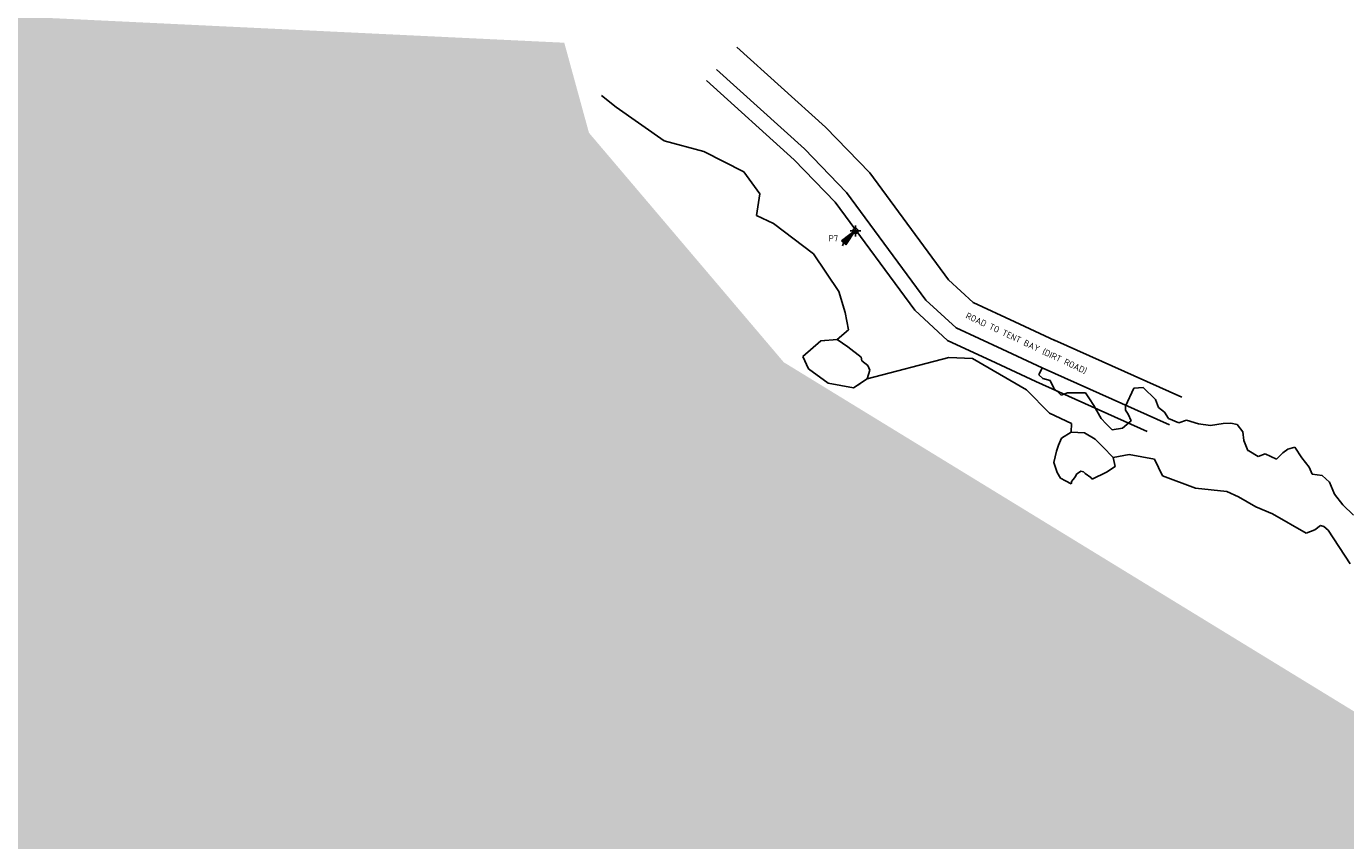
# Model space of a CAD drawing. Header units: metres. Extents: x 2831 to 4656, y -558 to 547.
# Tile 1 of 11: x 2831 to 3093, y -256 to -94. Entities that reach past the tile are written whole.
import ezdxf

# ---------------------------------------------------------------- set-up
doc = ezdxf.new("R2010")
doc.units = ezdxf.units.M
for name, color, linetype in [('11 Aerial2$0$water', 145, 'Continuous'), ('13 Existing situation$0$Benchmark', 6, 'Continuous'), ('13 Existing situation$0$Coast line - removed', 140, 'Continuous'), ('13 Existing situation$0$Existing - to be remov', 1, 'Continuous'), ('13 Existing situation$0$Existing situation (TvdP)', 1, 'Continuous'), ('13 Existing situation$0$H000H3-TEXT-025', 7, 'Continuous')]:
    doc.layers.add(name, color=color, linetype=linetype)
doc.layers.add('13 Existing situation$0$Text-existing', color=7, linetype='Continuous', plot=False)
doc.styles.add('13 Existing situation$0$ISO', font='isocpeur.ttf')
doc.dimstyles.new('13 Existing situation$0$WB-M1000', dxfattribs={"dimtxt": 2.5, "dimasz": 1, "dimexe": 2, "dimexo": 5, "dimgap": 1, "dimtad": 1, "dimzin": 0, "dimtxsty": '13 Existing situation$0$ISO', "dimblk1": '13 Existing situation$0$dimdot', "dimblk2": '13 Existing situation$0$dimdot', "dimsah": 1, "dimcen": 0, "dimdle": 2, "dimclrd": 1, "dimclre": 9, "dimclrt": 256, "dimadec": 0, "dimazin": 0, "dimtp": 1, "dimtfac": 1, "dimtix": 1, "dimtmove": 0, "dimatfit": 3, "dimldrblk": '13 Existing situation$0$dimpijl', "dimfxl": 2, "dimtolj": 1, "dimtzin": 1, "dimarcsym": 0})

# ---------------------------------------------------------------- blocks, each defined once
blk = doc.blocks.new('11 Aerial2')
at = {"layer": '11 Aerial2$0$water', "extrusion": (0.038105, -0.020107, 0.999071)}
h = blk.add_hatch(color=256, dxfattribs=at)
h.dxf.hatch_style = 1
h.paths.add_polyline_path([(1285.24, -2645.72), (1271.69, -2658.43), (1249.41, -2714.03), (1230.91, -3003.37), (1331.67, -3167.85), (1334.5, -3167.3), (1334.93, -3166.85), (1336.3, -3166.13), (1339.73, -3170.39), (1344.94, -3186.08), (1381.08, -3305.86), (1299.14, -3347.96), (952.4, -2697.44), (1238.21, -2545.09)])
blk = doc.blocks.new('13 Existing situation$0$dimdot')
at = {"color": 1}
blk.add_line((-1, 0), (1, 0), dxfattribs=at)
at = {"color": 1, "const_width": 0.5}
blk.add_lwpolyline([(-0.25, 0, 1), (0.25, 0, 1)], format="xyb", close=True, dxfattribs=at)
at = {"color": 1}
blk.add_lwpolyline([(0, -2), (0, 2)], dxfattribs=at)
blk = doc.blocks.new('13 Existing situation$0$dimpijl')
at = {"linetype": 'Continuous'}
blk.add_hatch(color=1, dxfattribs=at).paths.add_polyline_path([(0, 0), (-3.5, 0.58), (-3.5, -0.58)])
at = {"color": 1, "linetype": 'Continuous'}
for p, q in [((-3.5, 0.58), (0, 0)), ((-3.5, 0.58), (-3.5, -0.58)), ((0, 0), (-3.5, -0.58))]:
    blk.add_line(p, q, dxfattribs=at)
blk = doc.blocks.new('*E14')
at = {"layer": '13 Existing situation$0$H000H3-TEXT-025'}
blk.add_leader([(-220.27, 152.6, -2.06), (-222.69, 150, -2.06), (-222.85, 149.5, -2.06)], dimstyle='13 Existing situation$0$WB-M1000', dxfattribs=at)
blk = doc.blocks.new('13 Existing situation')
at = {"layer": '13 Existing situation$0$Benchmark', "extrusion": (0.013271, -0.001077, 0.999911)}
for p, q in [((2995.45, -135.39, 1.02), (2995.45, -133.25, 1.02)), ((2994.4, -134.29, 1.04), (2996.5, -134.3, 1.01))]:
    blk.add_line(p, q, dxfattribs=at)
blk.add_ellipse((2995.45, -134.3, 1.02), major_axis=(0.001, 0.5, 0.001), ratio=0.999693, start_param=4.712389, end_param=10.995574, dxfattribs=at)
at = {"layer": '13 Existing situation$0$Coast line - removed', "extrusion": (0.013271, -0.001077, 0.999911)}
for p, q in [((2947.91, -109.68, 1.68), (2944.95, -107.4, 1.72)), ((2957.45, -116.39, 1.55), (2947.91, -109.68, 1.68)), ((2965.34, -118.53, 1.44), (2957.45, -116.39, 1.55)), ((2973.29, -122.57, 1.33), (2965.34, -118.53, 1.44)), ((2976.47, -126.91, 1.28), (2973.29, -122.57, 1.33)), ((2975.78, -131.23, 1.29), (2976.47, -126.91, 1.28)), ((2979.17, -132.81, 1.24), (2975.78, -131.23, 1.29)), ((2987.13, -138.87, 1.13), (2979.17, -132.81, 1.24)), ((2992.16, -146.34, 1.05), (2987.13, -138.87, 1.13)), ((2993.42, -150.51, 1.03), (2992.16, -146.34, 1.05)), ((2994.07, -153.94, 1.02), (2993.42, -150.51, 1.03)), ((2991.81, -155.91, 1.05), (2994.07, -153.94, 1.02)), ((2985.02, -159.28, 1.13), (2988.56, -156.14, 1.09)), ((2988.56, -156.14, 1.09), (2991.81, -155.91, 1.05)), ((2991.81, -155.91, 1.05), (2993.92, -157.32, 1.02)), ((2993.92, -157.32, 1.02), (2996.59, -159.4, 0.98)), ((2986.1, -161.73, 1.12), (2985.02, -159.28, 1.13)), ((2996.59, -159.4, 0.98), (2996.74, -160.16, 0.98)), ((3014.01, -159.44, 0.75), (2997.81, -163.74, 0.96)), ((3018.75, -159.69, 0.69), (3014.01, -159.44, 0.75)), ((3029.48, -165.9, 0.54), (3018.75, -159.69, 0.69)), ((2990.04, -164.56, 1.06), (2986.1, -161.73, 1.12)), ((2996.74, -160.16, 0.98), (2997.89, -161.06, 0.96)), ((2998.34, -162, 0.95), (2997.81, -163.74, 0.96)), ((2997.89, -161.06, 0.96), (2998.34, -162, 0.95)), ((2995.08, -165.52, 0.99), (2990.04, -164.56, 1.06)), ((2997.81, -163.74, 0.96), (2995.08, -165.52, 0.99)), ((3034.01, -170.51, 0.47), (3029.48, -165.9, 0.54)), ((3038.44, -172.62, 0.41), (3034.01, -170.51, 0.47)), ((3038.37, -174.32, 0.41), (3038.44, -172.62, 0.41)), ((3036.42, -175.52, 0.43), (3035.79, -176.88, 0.44)), ((3038.37, -174.32, 0.41), (3036.42, -175.52, 0.43)), ((3040.98, -174.43, 0.38), (3038.37, -174.32, 0.41)), ((3043.09, -175.72, 0.35), (3040.98, -174.43, 0.38)), ((3044.66, -177.23, 0.32), (3043.09, -175.72, 0.35)), ((3035.42, -178.08, 0.45), (3034.89, -180.38, 0.45)), ((3035.79, -176.88, 0.44), (3035.42, -178.08, 0.45)), ((3046.72, -179.36, 0.29), (3044.66, -177.23, 0.32)), ((3034.89, -180.38, 0.45), (3035.57, -182.32, 0.44)), ((3046.72, -179.36, 0.29), (3049.85, -178.75, 0.25)), ((3047.1, -181.13, 0.29), (3046.72, -179.36, 0.29)), ((3049.85, -178.75, 0.25), (3054.92, -179.66, 0.18)), ((3054.92, -179.66, 0.18), (3056.47, -182.97, 0.16)), ((3035.57, -182.32, 0.44), (3036.25, -183.47, 0.43)), ((3036.25, -183.47, 0.43), (3037.19, -183.99, 0.42)), ((3038.71, -183.76, 0.4), (3039.2, -183.14, 0.39)), ((3039.2, -183.14, 0.39), (3039.43, -182.64, 0.39)), ((3039.43, -182.64, 0.39), (3040.29, -182.07, 0.38)), ((3040.29, -182.07, 0.38), (3040.81, -182.19, 0.37)), ((3040.81, -182.19, 0.37), (3041.13, -182.51, 0.36)), ((3041.13, -182.51, 0.36), (3042.25, -183.32, 0.35)), ((3042.25, -183.32, 0.35), (3042.5, -183.64, 0.35)), ((3042.5, -183.64, 0.35), (3045.36, -182.24, 0.31)), ((3045.36, -182.24, 0.31), (3047.1, -181.13, 0.29)), ((3056.47, -182.97, 0.16), (3063.07, -185.47, 0.07)), ((3037.19, -183.99, 0.42), (3038.32, -184.59, 0.4)), ((3038.32, -184.59, 0.4), (3038.42, -184.5, 0.4)), ((3038.42, -184.1, 0.4), (3038.71, -183.76, 0.4)), ((3038.42, -184.5, 0.4), (3038.42, -184.1, 0.4)), ((3063.07, -185.47, 0.07), (3069.29, -186.11, -0.01)), ((3069.29, -186.11, -0.01), (3071.61, -187.17, -0.05)), ((3071.61, -187.17, -0.05), (3075.08, -189.19, -0.09)), ((3075.08, -189.19, -0.09), (3078.34, -190.56, -0.14)), ((3078.34, -190.56, -0.14), (3085.03, -194.38, -0.23)), ((3085.03, -194.38, -0.23), (3086.8, -193.71, -0.25)), ((3086.8, -193.71, -0.25), (3087.88, -192.9, -0.27)), ((3087.88, -192.9, -0.27), (3088.55, -193.05, -0.28)), ((3088.55, -193.05, -0.28), (3089.44, -193.81, -0.29)), ((3089.44, -193.81, -0.29), (3093.79, -200.51, -0.35))]:
    blk.add_line(p, q, dxfattribs=at)
at = {"layer": '13 Existing situation$0$Existing - to be remov', "extrusion": (0.013271, -0.001077, 0.999911)}
for p, q in [((2965.82, -104.42, 1.45), (2983.27, -120.17, 1.2)), ((2983.27, -120.17, 1.2), (2991.4, -128.58, 1.08)), ((2991.4, -128.58, 1.08), (3007.23, -150.05, 0.85)), ((3007.23, -150.05, 0.85), (3013.78, -156.1, 0.76)), ((3013.78, -156.1, 0.76), (3023.34, -160.55, 0.62)), ((3023.34, -160.55, 0.62), (3031.31, -164.26, 0.51)), ((3032.55, -161.55, 0.5), (3031.91, -162.92, 0.51)), ((3031.31, -164.26, 0.51), (3053.45, -174.17, 0.21)), ((3031.91, -162.92, 0.51), (3032.7, -163.65, 0.5)), ((3032.7, -163.65, 0.5), (3034.19, -164.07, 0.48)), ((3034.19, -164.07, 0.48), (3034.92, -165.58, 0.47)), ((3034.92, -165.58, 0.47), (3036.34, -166.94, 0.44)), ((3036.34, -166.94, 0.44), (3037.61, -166.48, 0.43)), ((3037.61, -166.48, 0.43), (3038.98, -166.48, 0.41)), ((3038.98, -166.48, 0.41), (3041.16, -166.51, 0.38)), ((3041.16, -166.51, 0.38), (3041.96, -167.68, 0.37)), ((3041.96, -167.68, 0.37), (3042.88, -169.04, 0.36)), ((3049.15, -169.12, 0.27), (3050.78, -165.59, 0.25)), ((3050.78, -165.59, 0.25), (3052.63, -165.45, 0.23)), ((3052.63, -165.45, 0.23), (3055.13, -167.84, 0.19)), ((3055.13, -167.84, 0.19), (3055.7, -169.41, 0.19)), ((3042.88, -169.04, 0.36), (3044.28, -171.61, 0.33)), ((3049.16, -169.93, 0.27), (3049.15, -169.12, 0.27)), ((3049.69, -170.73, 0.26), (3049.16, -169.93, 0.27)), ((3055.7, -169.41, 0.19), (3056.92, -170.35, 0.17)), ((3056.92, -170.35, 0.17), (3057.68, -171.57, 0.16)), ((3044.28, -171.61, 0.33), (3045.3, -172.67, 0.32)), ((3045.3, -172.67, 0.32), (3046.52, -173.86, 0.3)), ((3048.56, -173.53, 0.28), (3050.25, -172.05, 0.25)), ((3050.25, -172.05, 0.25), (3049.69, -170.73, 0.26)), ((3057.68, -171.57, 0.16), (3059.74, -172.48, 0.13)), ((3059.74, -172.48, 0.13), (3061.27, -171.91, 0.11)), ((3061.27, -171.91, 0.11), (3063.63, -172.67, 0.08)), ((3063.63, -172.67, 0.08), (3066.02, -173.02, 0.04)), ((3066.02, -173.02, 0.04), (3068.53, -172.6, 0.01)), ((3068.53, -172.6, 0.01), (3070.09, -172.55, -0.01)), ((3070.09, -172.55, -0.01), (3071.35, -172.82, -0.03)), ((3071.35, -172.82, -0.03), (3072.47, -174.27, -0.04)), ((3046.52, -173.86, 0.3), (3048.56, -173.53, 0.28)), ((3072.47, -174.27, -0.04), (3072.65, -175.98, -0.05)), ((3072.65, -175.98, -0.05), (3073.47, -177.96, -0.06)), ((3073.47, -177.96, -0.06), (3073.67, -178.05, -0.06)), ((3073.67, -178.05, -0.06), (3075.53, -179.13, -0.09)), ((3080.39, -178.4, -0.15), (3081.42, -177.68, -0.16)), ((3081.42, -177.68, -0.16), (3082.83, -177.3, -0.18)), ((3082.83, -177.3, -0.18), (3084.22, -179.39, -0.2)), ((3075.53, -179.13, -0.09), (3076.94, -178.64, -0.11)), ((3076.94, -178.64, -0.11), (3079.16, -179.66, -0.14)), ((3079.16, -179.66, -0.14), (3080.39, -178.4, -0.15)), ((3084.22, -179.39, -0.2), (3085.67, -181.28, -0.23)), ((3085.67, -181.28, -0.23), (3086.25, -182.65, -0.23)), ((3086.25, -182.65, -0.23), (3088.24, -182.92, -0.26)), ((3088.24, -182.92, -0.26), (3089.73, -184.28, -0.28)), ((3089.73, -184.28, -0.28), (3090.71, -186.62, -0.3)), ((3090.71, -186.62, -0.3), (3092.34, -188.76, -0.32)), ((3092.34, -188.76, -0.32), (3094.44, -190.81, -0.35))]:
    blk.add_line(p, q, dxfattribs=at)
at = {"layer": '13 Existing situation$0$Existing situation (TvdP)', "extrusion": (0.013271, -0.001077, 0.999911)}
for p, q in [((2971.85, -97.74, 1.38), (2989.53, -113.69, 1.12)), ((2967.83, -102.19, 1.42), (2985.35, -118.01, 1.17)), ((2989.53, -113.69, 1.12), (2998.29, -122.75, 1)), ((2985.35, -118.01, 1.17), (2993.7, -126.64, 1.05)), ((2998.29, -122.75, 1), (3013.96, -144.02, 0.77)), ((2993.7, -126.64, 1.05), (3009.47, -148.04, 0.82)), ((3013.96, -144.02, 0.77), (3018.85, -148.53, 0.7)), ((3009.47, -148.04, 0.82), (3015.47, -153.58, 0.74)), ((3018.85, -148.53, 0.7), (3027.14, -152.39, 0.58)), ((3015.47, -153.58, 0.74), (3024.61, -157.83, 0.61)), ((3027.14, -152.39, 0.58), (3035.09, -156.09, 0.47)), ((2985.02, -159.28, 1.13), (2988.56, -156.14, 1.09)), ((2988.56, -156.14, 1.09), (2989.31, -156.09, 1.08)), ((3035.01, -156.05, 0.47), (3060.31, -167.37, 0.13)), ((2986.1, -161.73, 1.12), (2985.02, -159.28, 1.13)), ((3024.61, -157.83, 0.61), (3032.56, -161.53, 0.5)), ((2990.04, -164.56, 1.06), (2986.1, -161.73, 1.12)), ((3032.56, -161.53, 0.5), (3057.86, -172.85, 0.15)), ((2995.08, -165.52, 0.99), (2990.04, -164.56, 1.06)), ((2996.32, -164.71, 0.98), (2995.08, -165.52, 0.99))]:
    blk.add_line(p, q, dxfattribs=at)
at = {"layer": '13 Existing situation$0$H000H3-TEXT-025', "extrusion": (0.013271, -0.001077, 0.999911), "xscale": 1.000304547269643, "yscale": 1.000611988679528, "zscale": 1.000611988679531, "rotation": 359.8446139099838}
blk.add_blockref('*E14', (3214.09, -287.3, 121.79), dxfattribs=at)
at = {"layer": '13 Existing situation$0$H000H3-TEXT-025', "extrusion": (0.013271, -0.001077, 0.999911), "style": '13 Existing situation$0$ISO', "oblique": 360, "width": 0.999693}
blk.add_text('P7', height=1.251, rotation=359.8446, dxfattribs=at).set_placement((2989.83, -136.34, 40.92))
at = {"layer": '13 Existing situation$0$Text-existing', "extrusion": (0.013271, -0.001077, 0.999911), "style": '13 Existing situation$0$ISO', "oblique": 359.9865, "width": 0.999803}
blk.add_text('ROAD TO TENT BAY (DIRT ROAD)', height=1.2507, rotation=334.8071, dxfattribs=at).set_placement((3016.97, -151.54, 40.92))

msp = doc.modelspace()

# ---------------------------------------------------------------- block references
for name in ['13 Existing situation', '11 Aerial2']:
    msp.add_blockref(name, (0, 0))

doc.saveas('drawing.dxf')
